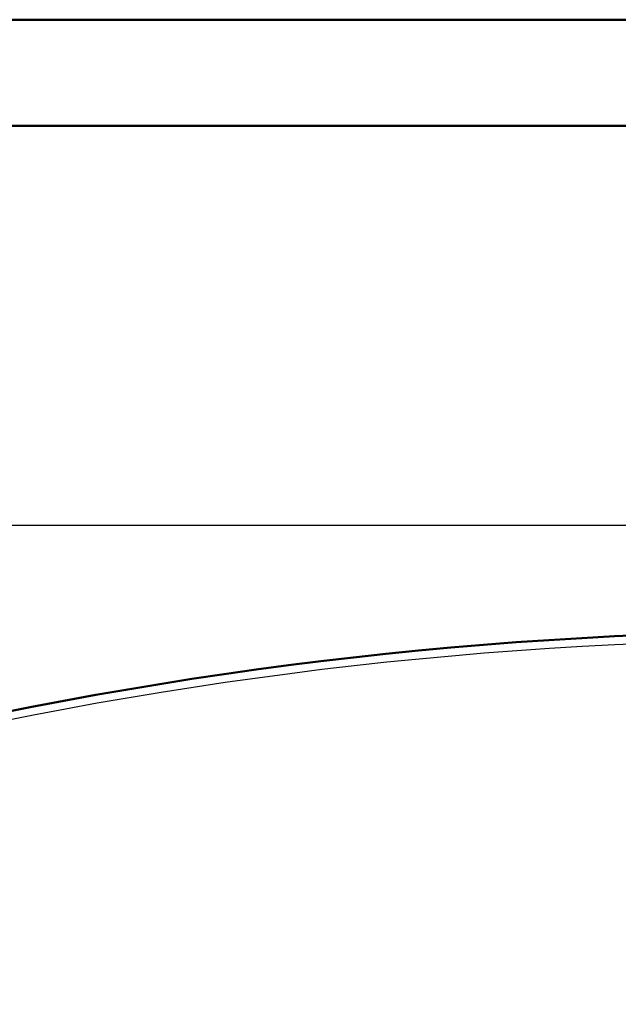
# Model space of a CAD drawing. Extents: x -12969 to -7869, y 10150 to 13712.
# Tile 8 of 16: x -10856 to -10504, y 13133 to 13712. Entities that reach past the tile are written whole.
import ezdxf

# ---------------------------------------------------------------- set-up
doc = ezdxf.new("R2010")
doc.units = 0
doc.header["$MEASUREMENT"] = 0
doc.layers.get('0').update_dxf_attribs({"linetype": 'CONTINUOUS'})
doc.layers.add('DIM49', color=4, linetype='CONTINUOUS')
doc.layers.add('LE_ALL', color=7, linetype='CONTINUOUS', lineweight=50)

# ---------------------------------------------------------------- blocks, each defined once
blk = doc.blocks.new('_D48', base_point=(-12428.1, 12216.28))
at = {"layer": 'DIM49', "color": 1}
blk.add_line((-12403.1, 13415.02), (-10414.52, 13415.02), dxfattribs=at)

msp = doc.modelspace()

# ---------------------------------------------------------------- linework, layer by layer
msp.add_lwpolyline([(-8355.19, 12213.65, 0.259865), (-10389.52, 13347.52, 0.259865), (-12423.85, 12213.65)], format="xyb")
at = {"layer": 'LE_ALL', "color": 10}
for points in [[(-12968.67, 10149.95), (-7868.67, 10149.95), (-7868.67, 13712.45), (-12968.67, 13712.45), (-12968.67, 10149.95)], [(-12906.17, 10212.45), (-7931.17, 10212.45), (-7931.17, 13649.95), (-12906.17, 13649.95), (-12906.17, 10212.45)]]:
    msp.add_lwpolyline(points, dxfattribs=at)
at = {"layer": 'LE_ALL'}
msp.add_lwpolyline([(-8355.19, 12213.65), (-8350.94, 12216.28, 0.259865), (-10389.52, 13352.52, 0.259865), (-12428.1, 12216.28)], format="xyb", dxfattribs=at)

# ---------------------------------------------------------------- block references
at = {"layer": 'DIM49'}
msp.add_blockref('_D48', (-12428.1, 12216.28), dxfattribs=at)

doc.saveas('drawing.dxf')
